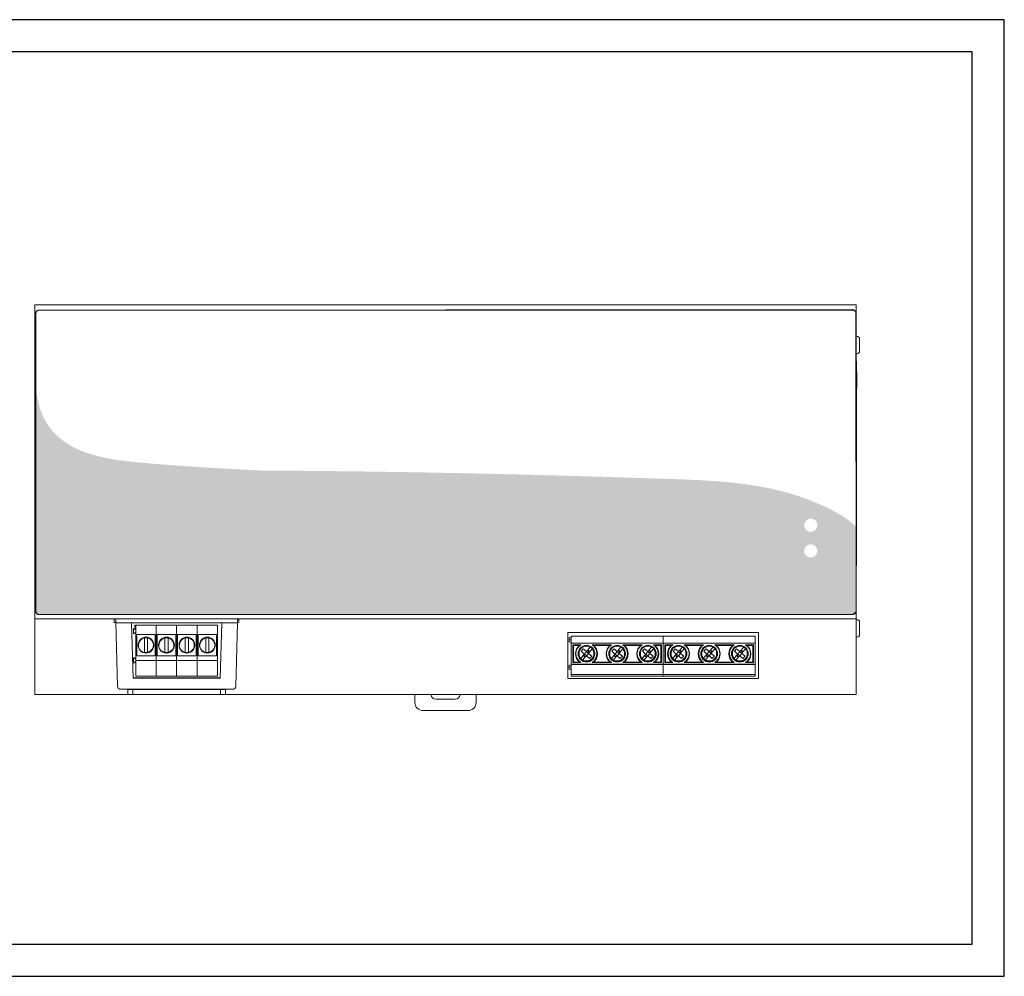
# Model space of a CAD drawing. Header units: millimetres. Extents: x 715 to 1543, y 405 to 702.
# Tile 3 of 3: x 1237 to 1543, y 405 to 702. Entities that reach past the tile are written whole.
import ezdxf

# ---------------------------------------------------------------- set-up
doc = ezdxf.new("R2010")
doc.units = ezdxf.units.MM
doc.layers.add('Dimension', color=2, linetype='Continuous', lineweight=5)

msp = doc.modelspace()

# ---------------------------------------------------------------- hatches: boundary and pattern name
at = {"layer": 'Dimension', "true_color": 0x00a6d6}
h = msp.add_hatch(color=142, dxfattribs=at)
edge = h.paths.add_edge_path()
edge.add_spline(control_points=[(1243.11, 517.75), (1243.11, 517.75), (1495.71, 517.75), (1495.71, 517.75)], knot_values=[1, 1, 1, 1, 2, 2, 2, 2], degree=3, periodic=0)
edge.add_spline(control_points=[(1495.71, 517.75), (1496.26, 517.75), (1496.71, 518.2), (1496.71, 518.75)], knot_values=[0, 0, 0, 0, 1, 1, 1, 1], degree=3, periodic=0)
edge.add_spline(control_points=[(1496.71, 518.75), (1496.71, 518.75), (1496.71, 544.83), (1496.71, 544.83)], knot_values=[7, 7, 7, 7, 8, 8, 8, 8], degree=3, periodic=0)
edge.add_spline(control_points=[(1496.71, 544.83), (1492.73, 549.56), (1480.95, 553.82), (1477.52, 554.9)], knot_values=[5, 5, 5, 5, 5.82672, 5.82672, 5.82672, 5.82672], degree=3, periodic=0)
edge.add_spline(control_points=[(1477.52, 554.9), (1464.17, 559.08), (1449.59, 559.45), (1435.73, 559.91)], knot_values=[4, 4, 4, 4, 5, 5, 5, 5], degree=3, periodic=0)
edge.add_spline(control_points=[(1435.73, 559.91), (1394.65, 561.27), (1353.51, 562.22), (1312.41, 562.41)], knot_values=[3, 3, 3, 3, 4, 4, 4, 4], degree=3, periodic=0)
edge.add_spline(control_points=[(1312.41, 562.41), (1312.41, 562.41), (1277.49, 564.06), (1266.51, 565.84)], knot_values=[2, 2, 2, 2, 3, 3, 3, 3], degree=3, periodic=0)
edge.add_spline(control_points=[(1266.51, 565.84), (1255.52, 567.62), (1249.91, 571.09), (1246.2, 576.03)], knot_values=[1, 1, 1, 1, 2, 2, 2, 2], degree=3, periodic=0)
edge.add_spline(control_points=[(1246.2, 576.03), (1242.53, 580.9), (1242.12, 588.37), (1242.11, 588.55)], knot_values=[0.012133, 0.012133, 0.012133, 0.012133, 1, 1, 1, 1], degree=3, periodic=0)
edge.add_line((1242.11, 588.55), (1242.11, 588.55))
edge.add_spline(control_points=[(1242.11, 588.55), (1242.11, 588), (1242.11, 518.75), (1242.11, 518.75)], knot_values=[3, 3, 3, 3, 3.996005, 3.996005, 3.996005, 3.996005], degree=3, periodic=0)
edge.add_spline(control_points=[(1242.11, 518.75), (1242.11, 518.2), (1242.56, 517.75), (1243.11, 517.75)], knot_values=[2, 2, 2, 2, 3, 3, 3, 3], degree=3, periodic=0)
edge = h.paths.add_edge_path(flags=16)
edge.add_spline(control_points=[(1484.66, 537.45), (1484.66, 536.32), (1483.74, 535.4), (1482.61, 535.4), (1481.48, 535.4), (1480.56, 536.32), (1480.56, 537.45), (1480.56, 538.58), (1481.48, 539.5), (1482.61, 539.5), (1483.74, 539.5), (1484.66, 538.58), (1484.66, 537.45)], knot_values=[0, 0, 0, 0, 1, 1, 1, 2, 2, 2, 3, 3, 3, 4, 4, 4, 4], degree=3, periodic=0)
edge = h.paths.add_edge_path(flags=16)
edge.add_spline(control_points=[(1484.66, 545.45), (1484.66, 544.32), (1483.74, 543.4), (1482.61, 543.4), (1481.48, 543.4), (1480.56, 544.32), (1480.56, 545.45), (1480.56, 546.58), (1481.48, 547.5), (1482.61, 547.5), (1483.74, 547.5), (1484.66, 546.58), (1484.66, 545.45)], knot_values=[0, 0, 0, 0, 1, 1, 1, 2, 2, 2, 3, 3, 3, 4, 4, 4, 4], degree=3, periodic=0)
at = {"layer": 'Dimension', "true_color": 0xe8e3d9}
h = msp.add_hatch(color=254, dxfattribs=at)
edge = h.paths.add_edge_path()
edge.add_spline(control_points=[(1256.39, 555.06), (1256.03, 555.06), (1255.75, 554.81), (1255.75, 554.5), (1255.75, 554.19), (1256.03, 553.93), (1256.39, 553.93), (1256.74, 553.93), (1257.03, 554.19), (1257.03, 554.5), (1257.03, 554.81), (1256.74, 555.06), (1256.39, 555.06)], knot_values=[0, 0, 0, 0, 1, 1, 1, 2, 2, 2, 3, 3, 3, 4, 4, 4, 4], degree=3, periodic=0)
h.paths.add_polyline_path([(1262.26, 555.74), (1262.26, 553.94), (1262.66, 553.94), (1262.66, 555.74)])
h.paths.add_polyline_path([(1261.65, 553.94), (1262.05, 553.94), (1262.05, 555.74), (1261.65, 555.74)])
edge = h.paths.add_edge_path()
edge.add_spline(control_points=[(1260.57, 551.2), (1261.68, 552.91), (1260.68, 555.57), (1257.76, 555.69)], knot_values=[0, 0, 0, 0, 1, 1, 1, 1], degree=3, periodic=0)
edge.add_spline(control_points=[(1257.76, 555.69), (1257.76, 555.69), (1257.52, 555.69), (1257.52, 555.69)], knot_values=[1, 1, 1, 1, 2, 2, 2, 2], degree=3, periodic=0)
edge.add_spline(control_points=[(1257.52, 555.69), (1257.52, 555.69), (1257.53, 554.82), (1257.53, 554.82)], knot_values=[2, 2, 2, 2, 3, 3, 3, 3], degree=3, periodic=0)
edge.add_spline(control_points=[(1257.53, 554.82), (1257.53, 554.82), (1257.53, 554.8), (1257.53, 554.8)], knot_values=[3, 3, 3, 3, 4, 4, 4, 4], degree=3, periodic=0)
edge.add_spline(control_points=[(1257.53, 554.8), (1259.58, 554.8), (1260.38, 553.11), (1259.82, 551.89)], knot_values=[4, 4, 4, 4, 5, 5, 5, 5], degree=3, periodic=0)
edge.add_spline(control_points=[(1259.82, 551.89), (1259.82, 551.89), (1259.79, 551.93), (1259.79, 551.93)], knot_values=[5, 5, 5, 5, 6, 6, 6, 6], degree=3, periodic=0)
edge.add_spline(control_points=[(1259.79, 551.93), (1259.79, 551.93), (1259.42, 552.27), (1259.42, 552.27)], knot_values=[6, 6, 6, 6, 7, 7, 7, 7], degree=3, periodic=0)
edge.add_spline(control_points=[(1259.42, 552.27), (1259.42, 552.27), (1258.87, 552.78), (1258.87, 552.78)], knot_values=[7, 7, 7, 7, 8, 8, 8, 8], degree=3, periodic=0)
edge.add_spline(control_points=[(1258.87, 552.78), (1258.87, 552.78), (1258.08, 551.94), (1258.08, 551.94)], knot_values=[8, 8, 8, 8, 9, 9, 9, 9], degree=3, periodic=0)
edge.add_spline(control_points=[(1258.08, 551.94), (1258.08, 551.94), (1258.63, 551.43), (1258.63, 551.43)], knot_values=[9, 9, 9, 9, 10, 10, 10, 10], degree=3, periodic=0)
edge.add_spline(control_points=[(1258.63, 551.43), (1258.63, 551.43), (1259.05, 551.03), (1259.05, 551.03)], knot_values=[10, 10, 10, 10, 11, 11, 11, 11], degree=3, periodic=0)
edge.add_spline(control_points=[(1259.05, 551.03), (1258.67, 550.8), (1258.17, 550.66), (1257.55, 550.66)], knot_values=[11, 11, 11, 11, 12, 12, 12, 12], degree=3, periodic=0)
edge.add_spline(control_points=[(1257.55, 550.66), (1257.55, 550.66), (1257.55, 549.8), (1257.55, 549.8)], knot_values=[12, 12, 12, 12, 13, 13, 13, 13], degree=3, periodic=0)
edge.add_spline(control_points=[(1257.55, 549.8), (1257.55, 549.8), (1257.57, 549.8), (1257.57, 549.8)], knot_values=[13, 13, 13, 13, 14, 14, 14, 14], degree=3, periodic=0)
edge.add_spline(control_points=[(1257.57, 549.8), (1258.48, 549.8), (1259.2, 550.03), (1259.74, 550.39)], knot_values=[14, 14, 14, 14, 15, 15, 15, 15], degree=3, periodic=0)
edge.add_spline(control_points=[(1259.74, 550.39), (1259.74, 550.39), (1260.09, 550.06), (1260.09, 550.06)], knot_values=[15, 15, 15, 15, 16, 16, 16, 16], degree=3, periodic=0)
edge.add_spline(control_points=[(1260.09, 550.06), (1260.09, 550.06), (1260.12, 550.04), (1260.3, 549.86)], knot_values=[16, 16, 16, 16, 17, 17, 17, 17], degree=3, periodic=0)
edge.add_spline(control_points=[(1260.3, 549.86), (1260.49, 549.69), (1260.82, 549.72), (1261.03, 549.94)], knot_values=[17, 17, 17, 17, 18, 18, 18, 18], degree=3, periodic=0)
edge.add_spline(control_points=[(1261.03, 549.94), (1261.03, 549.94), (1261.44, 550.39), (1261.44, 550.39)], knot_values=[18, 18, 18, 18, 19, 19, 19, 19], degree=3, periodic=0)
edge.add_spline(control_points=[(1261.44, 550.39), (1261.44, 550.39), (1260.88, 550.91), (1260.88, 550.91)], knot_values=[19, 19, 19, 19, 20, 20, 20, 20], degree=3, periodic=0)
edge.add_spline(control_points=[(1260.88, 550.91), (1260.88, 550.91), (1260.57, 551.2), (1260.57, 551.2)], knot_values=[20, 20, 20, 20, 21, 21, 21, 21], degree=3, periodic=0)
edge = h.paths.add_edge_path()
edge.add_spline(control_points=[(1253.55, 549.83), (1253.55, 549.83), (1253.57, 549.83), (1253.57, 549.83)], knot_values=[0, 0, 0, 0, 1, 1, 1, 1], degree=3, periodic=0)
edge.add_spline(control_points=[(1253.57, 549.83), (1253.57, 549.83), (1253.57, 550.69), (1253.57, 550.69)], knot_values=[1, 1, 1, 1, 2, 2, 2, 2], degree=3, periodic=0)
edge.add_spline(control_points=[(1253.57, 550.69), (1250.22, 550.7), (1250.39, 554.83), (1253.59, 554.83)], knot_values=[2, 2, 2, 2, 3, 3, 3, 3], degree=3, periodic=0)
edge.add_spline(control_points=[(1253.59, 554.83), (1253.59, 554.83), (1253.59, 554.85), (1253.59, 554.85)], knot_values=[3, 3, 3, 3, 4, 4, 4, 4], degree=3, periodic=0)
edge.add_spline(control_points=[(1253.59, 554.85), (1253.59, 554.85), (1253.6, 555.72), (1253.6, 555.72)], knot_values=[4, 4, 4, 4, 5, 5, 5, 5], degree=3, periodic=0)
edge.add_spline(control_points=[(1253.6, 555.72), (1253.6, 555.72), (1253.36, 555.72), (1253.36, 555.72)], knot_values=[5, 5, 5, 5, 6, 6, 6, 6], degree=3, periodic=0)
edge.add_spline(control_points=[(1253.36, 555.72), (1249.07, 555.54), (1248.91, 549.86), (1253.55, 549.83)], knot_values=[6, 6, 6, 6, 7, 7, 7, 7], degree=3, periodic=0)
edge = h.paths.add_edge_path()
edge.add_spline(control_points=[(1255.81, 552.58), (1255.81, 552.58), (1255.81, 550.58), (1255.81, 550.58)], knot_values=[0, 0, 0, 0, 1, 1, 1, 1], degree=3, periodic=0)
edge.add_spline(control_points=[(1255.81, 550.58), (1255.81, 550.58), (1255.81, 550.53), (1255.81, 550.28), (1255.81, 550.03), (1256.05, 549.81), (1256.36, 549.81)], knot_values=[1, 1, 1, 1, 2, 2, 2, 3, 3, 3, 3], degree=3, periodic=0)
edge.add_spline(control_points=[(1256.36, 549.81), (1256.36, 549.81), (1256.97, 549.81), (1256.97, 549.81)], knot_values=[3, 3, 3, 3, 4, 4, 4, 4], degree=3, periodic=0)
edge.add_spline(control_points=[(1256.97, 549.81), (1256.97, 549.81), (1256.97, 550.58), (1256.97, 550.58)], knot_values=[4, 4, 4, 4, 5, 5, 5, 5], degree=3, periodic=0)
edge.add_spline(control_points=[(1256.97, 550.58), (1256.97, 550.58), (1256.97, 551.32), (1256.97, 551.32)], knot_values=[5, 5, 5, 5, 6, 6, 6, 6], degree=3, periodic=0)
edge.add_spline(control_points=[(1256.97, 551.32), (1256.97, 551.32), (1256.97, 552.07), (1256.97, 552.07)], knot_values=[6, 6, 6, 6, 7, 7, 7, 7], degree=3, periodic=0)
edge.add_spline(control_points=[(1256.97, 552.07), (1256.97, 552.07), (1256.97, 552.58), (1256.97, 552.58)], knot_values=[7, 7, 7, 7, 8, 8, 8, 8], degree=3, periodic=0)
edge.add_spline(control_points=[(1256.97, 552.58), (1256.97, 552.58), (1256.97, 553.32), (1256.97, 553.32)], knot_values=[8, 8, 8, 8, 9, 9, 9, 9], degree=3, periodic=0)
edge.add_spline(control_points=[(1256.97, 553.32), (1256.97, 553.32), (1255.81, 553.32), (1255.81, 553.32)], knot_values=[9, 9, 9, 9, 10, 10, 10, 10], degree=3, periodic=0)
edge.add_spline(control_points=[(1255.81, 553.32), (1255.81, 553.32), (1255.81, 552.58), (1255.81, 552.58)], knot_values=[10, 10, 10, 10, 11, 11, 11, 11], degree=3, periodic=0)
edge = h.paths.add_edge_path()
edge.add_spline(control_points=[(1254.12, 554.49), (1254.12, 554.49), (1254.12, 551.09), (1254.12, 551.09)], knot_values=[0, 0, 0, 0, 1, 1, 1, 1], degree=3, periodic=0)
edge.add_spline(control_points=[(1254.12, 551.09), (1254.12, 551.09), (1254.12, 551.02), (1254.12, 550.6), (1254.12, 550.17), (1254.37, 549.79), (1254.67, 549.79)], knot_values=[1, 1, 1, 1, 2, 2, 2, 3, 3, 3, 3], degree=3, periodic=0)
edge.add_spline(control_points=[(1254.67, 549.79), (1254.67, 549.79), (1255.28, 549.79), (1255.28, 549.79)], knot_values=[3, 3, 3, 3, 4, 4, 4, 4], degree=3, periodic=0)
edge.add_spline(control_points=[(1255.28, 549.79), (1255.28, 549.79), (1255.28, 551.09), (1255.28, 551.09)], knot_values=[4, 4, 4, 4, 5, 5, 5, 5], degree=3, periodic=0)
edge.add_spline(control_points=[(1255.28, 551.09), (1255.28, 551.09), (1255.28, 552.35), (1255.28, 552.35)], knot_values=[5, 5, 5, 5, 6, 6, 6, 6], degree=3, periodic=0)
edge.add_spline(control_points=[(1255.28, 552.35), (1255.28, 552.35), (1255.28, 553.63), (1255.28, 553.63)], knot_values=[6, 6, 6, 6, 7, 7, 7, 7], degree=3, periodic=0)
edge.add_spline(control_points=[(1255.28, 553.63), (1255.28, 553.63), (1255.28, 554.49), (1255.28, 554.49)], knot_values=[7, 7, 7, 7, 8, 8, 8, 8], degree=3, periodic=0)
edge.add_spline(control_points=[(1255.28, 554.49), (1255.28, 554.49), (1255.28, 555.75), (1255.28, 555.75)], knot_values=[8, 8, 8, 8, 9, 9, 9, 9], degree=3, periodic=0)
edge.add_spline(control_points=[(1255.28, 555.75), (1255.28, 555.75), (1254.12, 555.75), (1254.12, 555.75)], knot_values=[9, 9, 9, 9, 10, 10, 10, 10], degree=3, periodic=0)
edge.add_spline(control_points=[(1254.12, 555.75), (1254.12, 555.75), (1254.12, 554.49), (1254.12, 554.49)], knot_values=[10, 10, 10, 10, 11, 11, 11, 11], degree=3, periodic=0)

# ---------------------------------------------------------------- linework, layer by layer
at = {"ltscale": 5}
for points in [[(715.22, 405.39), (1542.69, 405.39), (1542.69, 702.39), (715.22, 702.39)], [(725.22, 415.39), (1532.69, 415.39), (1532.69, 692.39), (725.22, 692.39)]]:
    msp.add_lwpolyline(points, close=True, dxfattribs=at)
at = {"layer": 'Dimension', "color": 7, "linetype": 'Continuous'}
for p, q in [((1241.76, 613.9), (1496.76, 613.9)), ((1241.76, 516.4), (1241.76, 613.9)), ((1495.59, 612.38), (1242.99, 612.17)), ((1496.59, 611.39), (1496.51, 611.72)), ((1496.67, 518.89), (1496.59, 611.39)), ((1496.76, 613.9), (1496.76, 516.4)), ((1241.99, 611.17), (1242.07, 518.67)), ((1496.96, 604.1), (1496.76, 604.1)), ((1497.76, 599.5), (1497.76, 603.3)), ((1496.96, 598.7), (1496.76, 598.7)), ((1496.81, 532.9), (1496.81, 596.4)), ((1496.81, 593.09), (1496.91, 593.09)), ((1496.91, 593.09), (1496.91, 587.9)), ((1496.81, 587.9), (1496.91, 587.9)), ((1243.07, 517.67), (1495.67, 517.88)), ((1496.76, 516.4), (1241.76, 516.4)), ((1241.76, 516.35), (1241.76, 492.9)), ((1266.41, 516.35), (1266.41, 515.2)), ((1266.41, 515.2), (1266.94, 515.2)), ((1266.91, 516.4), (1266.94, 515.18)), ((1266.94, 515.18), (1267.46, 495.49)), ((1267.94, 515.17), (1303.68, 515.17)), ((1271.81, 515.17), (1272.26, 498.01)), ((1298.51, 514.4), (1272.84, 514.4)), ((1272.84, 514.4), (1272.84, 513.75)), ((1272.91, 513.75), (1272.84, 513.75)), ((1272.91, 513.5), (1272.91, 514.4)), ((1272.91, 513.5), (1273.11, 513.5)), ((1273.11, 498.55), (1273.11, 514.4)), ((1279.46, 498.55), (1279.46, 514.4)), ((1285.81, 498.55), (1285.81, 514.4)), ((1292.16, 498.55), (1292.16, 514.4)), ((1298.51, 498.55), (1298.51, 514.4)), ((1299.36, 498.01), (1299.81, 515.17)), ((1304.17, 495.49), (1304.68, 515.18)), ((1304.68, 515.18), (1304.71, 516.4)), ((1304.68, 515.2), (1305.11, 515.2)), ((1305.11, 516.35), (1305.11, 515.2)), ((1496.76, 516.35), (1496.76, 492.9)), ((1496.96, 516.1), (1496.76, 516.1)), ((1497.76, 511.5), (1497.76, 515.3)), ((1272.38, 513.19), (1272.38, 512)), ((1273.11, 512.97), (1272.62, 513.32)), ((1272.62, 511.87), (1273.11, 512.22)), ((1273.39, 511.55), (1279.19, 511.55)), ((1273.39, 505.05), (1273.39, 511.55)), ((1273.41, 504.9), (1273.41, 511.05)), ((1275.79, 506.03), (1275.79, 510.44)), ((1276.79, 506.03), (1276.79, 510.44)), ((1279.16, 504.9), (1279.16, 511.05)), ((1279.19, 505.05), (1279.19, 511.55)), ((1279.74, 511.55), (1285.54, 511.55)), ((1279.74, 505.05), (1279.74, 511.55)), ((1279.76, 504.9), (1279.76, 511.05)), ((1282.14, 506.03), (1282.14, 510.44)), ((1283.14, 506.03), (1283.14, 510.44)), ((1285.51, 504.9), (1285.51, 511.05)), ((1285.54, 505.05), (1285.54, 511.55)), ((1286.09, 511.55), (1291.89, 511.55)), ((1286.09, 505.05), (1286.09, 511.55)), ((1286.11, 504.9), (1286.11, 511.05)), ((1288.49, 506.03), (1288.49, 510.44)), ((1289.49, 506.03), (1289.49, 510.44)), ((1291.86, 504.9), (1291.86, 511.05)), ((1291.89, 505.05), (1291.89, 511.55)), ((1292.44, 511.55), (1298.24, 511.55)), ((1292.44, 505.05), (1292.44, 511.55)), ((1292.46, 504.9), (1292.46, 511.05)), ((1294.84, 506.03), (1294.84, 510.44)), ((1295.84, 506.03), (1295.84, 510.44)), ((1298.21, 504.9), (1298.21, 511.05)), ((1298.24, 505.05), (1298.24, 511.55)), ((1407.24, 512.1), (1466.44, 512.1)), ((1407.24, 512.1), (1407.24, 497.9)), ((1407.64, 510.52), (1407.64, 509.13)), ((1408.24, 510.35), (1407.79, 510.61)), ((1465.39, 511.05), (1408.24, 511.05)), ((1408.24, 498.55), (1408.24, 511.05)), ((1436.82, 502.35), (1436.82, 511.05)), ((1465.39, 511.05), (1465.39, 498.55)), ((1466.44, 512.1), (1466.44, 497.9)), ((1496.96, 510.7), (1496.76, 510.7)), ((1408.24, 509.8), (1407.64, 509.97)), ((1407.64, 509.13), (1408.24, 509.29)), ((1408.24, 508.85), (1465.39, 508.85)), ((1411.27, 508.35), (1408.74, 508.35)), ((1408.74, 508.35), (1408.74, 502.85)), ((1408.94, 508.15), (1410.81, 508.15)), ((1408.94, 508.15), (1408.94, 502.95)), ((1412.59, 508), (1413.42, 508)), ((1413.16, 506.34), (1414.2, 507.54)), ((1420.79, 508.35), (1414.74, 508.35)), ((1420.33, 508.15), (1415.19, 508.15)), ((1422.11, 508), (1422.94, 508)), ((1422.68, 506.34), (1423.72, 507.54)), ((1430.31, 508.35), (1424.26, 508.35)), ((1429.85, 508.15), (1424.71, 508.15)), ((1431.63, 508), (1432.46, 508)), ((1432.2, 506.34), (1433.24, 507.54)), ((1436.32, 508.35), (1433.78, 508.35)), ((1436.1, 508.15), (1434.23, 508.15)), ((1436.1, 502.95), (1436.1, 508.15)), ((1436.32, 502.85), (1436.32, 508.35)), ((1436.8, 502.25), (1436.8, 508.85)), ((1439.85, 508.35), (1437.32, 508.35)), ((1437.32, 508.35), (1437.32, 502.85)), ((1437.5, 508.15), (1439.37, 508.15)), ((1437.5, 508.15), (1437.5, 502.95)), ((1441.17, 508), (1441.99, 508)), ((1441.72, 506.34), (1442.76, 507.55)), ((1449.37, 508.35), (1443.31, 508.35)), ((1448.89, 508.15), (1443.75, 508.15)), ((1450.69, 508), (1451.51, 508)), ((1451.24, 506.34), (1452.28, 507.55)), ((1458.89, 508.35), (1452.83, 508.35)), ((1458.41, 508.15), (1453.27, 508.15)), ((1460.21, 508), (1461.03, 508)), ((1460.76, 506.34), (1461.8, 507.55)), ((1464.89, 508.35), (1462.35, 508.35)), ((1464.66, 508.15), (1462.79, 508.15)), ((1464.66, 502.95), (1464.66, 508.15)), ((1464.89, 502.85), (1464.89, 508.35)), ((1465.36, 502.25), (1465.36, 508.85)), ((1272.65, 504.25), (1273.11, 503.9)), ((1273.41, 505.05), (1273.39, 505.05)), ((1273.41, 504.9), (1279.16, 504.9)), ((1279.19, 505.05), (1279.16, 505.05)), ((1279.76, 505.05), (1279.74, 505.05)), ((1279.76, 504.9), (1285.51, 504.9)), ((1285.54, 505.05), (1285.51, 505.05)), ((1286.11, 505.05), (1286.09, 505.05)), ((1286.11, 504.9), (1291.86, 504.9)), ((1291.89, 505.05), (1291.86, 505.05)), ((1292.46, 505.05), (1292.44, 505.05)), ((1292.46, 504.9), (1298.21, 504.9)), ((1298.24, 505.05), (1298.21, 505.05)), ((1411.25, 504.12), (1412.24, 505.28)), ((1411.37, 506.3), (1412.02, 507.05)), ((1412.22, 505.56), (1411.37, 506.3)), ((1412.85, 504.75), (1411.86, 503.61)), ((1412.59, 504.46), (1411.99, 504.98)), ((1412.02, 507.05), (1412.87, 506.32)), ((1412.09, 505.1), (1412.5, 505.1)), ((1412.29, 505.42), (1412.37, 505.43)), ((1413.03, 506.19), (1412.37, 505.43)), ((1412.37, 505.43), (1412.98, 504.91)), ((1412.98, 504.91), (1413.63, 505.66)), ((1412.98, 504.82), (1412.98, 504.91)), ((1413.02, 506.27), (1413.03, 506.19)), ((1413.63, 505.66), (1413.03, 506.19)), ((1413.98, 504.04), (1413.13, 504.78)), ((1413.41, 506.63), (1414.02, 506.11)), ((1414, 506.1), (1413.5, 506.1)), ((1413.71, 505.67), (1413.63, 505.66)), ((1414.81, 507.02), (1413.76, 505.81)), ((1413.78, 505.53), (1414.64, 504.8)), ((1414.64, 504.8), (1413.98, 504.04)), ((1420.77, 504.12), (1421.76, 505.28)), ((1420.89, 506.3), (1421.54, 507.05)), ((1421.74, 505.56), (1420.89, 506.3)), ((1422.37, 504.75), (1421.38, 503.61)), ((1422.11, 504.46), (1421.51, 504.98)), ((1421.54, 507.05), (1422.39, 506.32)), ((1421.61, 505.1), (1422.02, 505.1)), ((1421.81, 505.42), (1421.89, 505.43)), ((1422.55, 506.19), (1421.89, 505.43)), ((1421.89, 505.43), (1422.5, 504.91)), ((1422.5, 504.91), (1423.15, 505.66)), ((1422.5, 504.82), (1422.5, 504.91)), ((1422.54, 506.27), (1422.55, 506.19)), ((1423.15, 505.66), (1422.55, 506.19)), ((1423.5, 504.04), (1422.65, 504.78)), ((1422.93, 506.63), (1423.54, 506.11)), ((1423.52, 506.1), (1423.02, 506.1)), ((1423.23, 505.67), (1423.15, 505.66)), ((1424.33, 507.02), (1423.28, 505.81)), ((1423.3, 505.53), (1424.16, 504.8)), ((1424.16, 504.8), (1423.5, 504.04)), ((1430.29, 504.12), (1431.28, 505.28)), ((1430.41, 506.3), (1431.06, 507.05)), ((1431.26, 505.56), (1430.41, 506.3)), ((1431.89, 504.75), (1430.9, 503.61)), ((1431.63, 504.46), (1431.03, 504.98)), ((1431.06, 507.05), (1431.91, 506.32)), ((1431.13, 505.1), (1431.54, 505.1)), ((1431.33, 505.42), (1431.41, 505.43)), ((1432.07, 506.19), (1431.41, 505.43)), ((1431.41, 505.43), (1432.02, 504.91)), ((1432.02, 504.91), (1432.67, 505.66)), ((1432.02, 504.82), (1432.02, 504.91)), ((1432.06, 506.27), (1432.07, 506.19)), ((1432.67, 505.66), (1432.07, 506.19)), ((1433.02, 504.04), (1432.17, 504.78)), ((1432.45, 506.63), (1433.06, 506.11)), ((1433.04, 506.1), (1432.54, 506.1)), ((1432.75, 505.67), (1432.67, 505.66)), ((1433.85, 507.02), (1432.8, 505.81)), ((1432.82, 505.53), (1433.68, 504.8)), ((1433.68, 504.8), (1433.02, 504.04)), ((1439.81, 504.13), (1440.8, 505.28)), ((1439.93, 506.3), (1440.58, 507.05)), ((1440.78, 505.56), (1439.93, 506.3)), ((1441.41, 504.75), (1440.43, 503.62)), ((1441.15, 504.46), (1440.55, 504.98)), ((1440.58, 507.05), (1441.43, 506.32)), ((1440.65, 505.1), (1441.08, 505.1)), ((1440.85, 505.42), (1440.93, 505.43)), ((1441.59, 506.19), (1440.93, 505.43)), ((1440.93, 505.43), (1441.54, 504.91)), ((1441.54, 504.91), (1442.19, 505.66)), ((1441.54, 504.82), (1441.54, 504.91)), ((1441.58, 506.27), (1441.59, 506.19)), ((1442.19, 505.66), (1441.59, 506.19)), ((1442.54, 504.04), (1441.69, 504.78)), ((1441.97, 506.63), (1442.58, 506.11)), ((1442.56, 506.1), (1442.08, 506.1)), ((1442.27, 505.67), (1442.19, 505.66)), ((1443.37, 507.03), (1442.32, 505.81)), ((1442.34, 505.53), (1443.2, 504.8)), ((1443.2, 504.8), (1442.54, 504.04)), ((1444.01, 505.74), (1444.01, 505.6)), ((1444.01, 505.6), (1444.01, 505.45)), ((1449.33, 504.13), (1450.32, 505.28)), ((1449.45, 506.3), (1450.1, 507.05)), ((1450.3, 505.56), (1449.45, 506.3)), ((1450.93, 504.75), (1449.95, 503.62)), ((1450.67, 504.46), (1450.07, 504.98)), ((1450.1, 507.05), (1450.95, 506.32)), ((1450.17, 505.1), (1450.6, 505.1)), ((1450.37, 505.42), (1450.45, 505.43)), ((1451.11, 506.19), (1450.45, 505.43)), ((1450.45, 505.43), (1451.06, 504.91)), ((1451.06, 504.91), (1451.71, 505.66)), ((1451.06, 504.82), (1451.06, 504.91)), ((1451.1, 506.27), (1451.11, 506.19)), ((1451.71, 505.66), (1451.11, 506.19)), ((1452.06, 504.04), (1451.21, 504.78)), ((1451.49, 506.63), (1452.1, 506.11)), ((1452.08, 506.1), (1451.6, 506.1)), ((1451.79, 505.67), (1451.71, 505.66)), ((1452.89, 507.03), (1451.84, 505.81)), ((1451.86, 505.53), (1452.72, 504.8)), ((1452.72, 504.8), (1452.06, 504.04)), ((1453.53, 505.74), (1453.53, 505.6)), ((1453.53, 505.6), (1453.53, 505.45)), ((1458.85, 504.13), (1459.84, 505.28)), ((1458.97, 506.3), (1459.62, 507.05)), ((1459.82, 505.56), (1458.97, 506.3)), ((1460.45, 504.75), (1459.47, 503.62)), ((1460.19, 504.46), (1459.59, 504.98)), ((1459.62, 507.05), (1460.47, 506.32)), ((1459.69, 505.1), (1460.12, 505.1)), ((1459.89, 505.42), (1459.97, 505.43)), ((1460.63, 506.19), (1459.97, 505.43)), ((1459.97, 505.43), (1460.58, 504.91)), ((1460.58, 504.91), (1461.23, 505.66)), ((1460.58, 504.82), (1460.58, 504.91)), ((1460.62, 506.27), (1460.63, 506.19)), ((1461.23, 505.66), (1460.63, 506.19)), ((1461.58, 504.04), (1460.73, 504.78)), ((1461.01, 506.63), (1461.62, 506.11)), ((1461.6, 506.1), (1461.12, 506.1)), ((1461.31, 505.67), (1461.23, 505.66)), ((1462.41, 507.03), (1461.36, 505.81)), ((1461.38, 505.53), (1462.24, 504.8)), ((1462.24, 504.8), (1461.58, 504.04)), ((1463.05, 505.74), (1463.05, 505.6)), ((1463.05, 505.6), (1463.05, 505.45)), ((1272.38, 504.09), (1272.38, 502.9)), ((1273.11, 503.87), (1272.62, 504.22)), ((1272.62, 502.77), (1273.11, 503.12)), ((1273.11, 503.4), (1298.51, 503.4)), ((1407.64, 501.92), (1407.64, 500.63)), ((1408.24, 501.3), (1407.64, 501.47)), ((1408.24, 501.75), (1407.79, 502.01)), ((1465.39, 502.35), (1408.24, 502.35)), ((1408.24, 502.25), (1465.36, 502.25)), ((1408.74, 502.85), (1411.27, 502.85)), ((1410.81, 502.95), (1408.94, 502.95)), ((1414.74, 502.85), (1420.79, 502.85)), ((1415.19, 502.95), (1420.33, 502.95)), ((1424.26, 502.85), (1430.31, 502.85)), ((1424.71, 502.95), (1429.85, 502.95)), ((1433.78, 502.85), (1436.32, 502.85)), ((1434.23, 502.95), (1436.1, 502.95)), ((1436.82, 498.55), (1436.82, 502.25)), ((1437.32, 502.85), (1439.85, 502.85)), ((1439.37, 502.95), (1437.5, 502.95)), ((1443.31, 502.85), (1449.37, 502.85)), ((1443.75, 502.95), (1448.89, 502.95)), ((1452.83, 502.85), (1458.89, 502.85)), ((1453.27, 502.95), (1458.41, 502.95)), ((1462.35, 502.85), (1464.89, 502.85)), ((1462.79, 502.95), (1464.66, 502.95)), ((1273.11, 498.55), (1298.51, 498.55)), ((1407.64, 500.63), (1408.24, 500.79)), ((1465.39, 499.05), (1408.24, 499.05)), ((1465.39, 498.55), (1408.24, 498.55)), ((1436.8, 498.55), (1436.8, 499.05)), ((1465.36, 498.55), (1465.36, 499.05)), ((1272.26, 498.07), (1299.36, 498.07)), ((1272.26, 498.01), (1299.36, 498.01)), ((1466.44, 497.9), (1407.24, 497.9)), ((1496.76, 492.9), (1241.76, 492.9)), ((1268.46, 494.51), (1303.17, 494.51)), ((1270.66, 492.9), (1270.66, 494.51)), ((1300.96, 494.4), (1270.66, 494.4)), ((1272.16, 492.9), (1272.16, 494.4)), ((1299.46, 492.9), (1299.46, 494.4)), ((1300.96, 492.9), (1300.96, 494.51)), ((1359.76, 492.9), (1359.76, 490.4)), ((1378.76, 490.4), (1378.76, 492.9)), ((1366.26, 491.4), (1372.26, 491.4)), ((1362.26, 487.9), (1376.26, 487.9))]:
    msp.add_line(p, q, dxfattribs=at)
at = {"layer": 'Dimension', "color": 7}
for p, q in [((1242.11, 544.79), (1242.11, 611.21)), ((1496.71, 588.51), (1496.71, 611.21))]:
    msp.add_line(p, q, dxfattribs=at)
at = {"layer": 'Dimension', "color": 7, "linetype": 'Continuous'}
for points in [[(1242.31, 611.85), (1242.07, 611.51), (1241.99, 611.17)], [(1241.99, 611.17), (1241.99, 611.19), (1241.99, 611.2), (1241.99, 611.21), (1241.99, 611.22), (1241.99, 611.24), (1242, 611.25), (1242, 611.26), (1242, 611.28), (1242, 611.29), (1242, 611.3), (1242.01, 611.31), (1242.01, 611.33), (1242.01, 611.34), (1242.02, 611.35), (1242.02, 611.37), (1242.02, 611.38), (1242.03, 611.39), (1242.03, 611.41), (1242.04, 611.42), (1242.04, 611.43), (1242.04, 611.44), (1242.05, 611.46), (1242.05, 611.47), (1242.06, 611.48), (1242.07, 611.49), (1242.07, 611.51)], [(1242.07, 611.51), (1242.08, 611.52), (1242.09, 611.54), (1242.1, 611.56), (1242.1, 611.57), (1242.11, 611.59), (1242.12, 611.6), (1242.13, 611.62), (1242.14, 611.63), (1242.15, 611.65), (1242.16, 611.66), (1242.17, 611.68), (1242.18, 611.69), (1242.19, 611.71), (1242.2, 611.72), (1242.22, 611.74), (1242.23, 611.75), (1242.24, 611.77), (1242.25, 611.78), (1242.26, 611.8), (1242.28, 611.81), (1242.29, 611.82), (1242.3, 611.84), (1242.31, 611.85)], [(1242.99, 612.17), (1242.66, 612.09), (1242.31, 611.85)], [(1242.31, 611.85), (1242.33, 611.86), (1242.34, 611.88), (1242.36, 611.89), (1242.37, 611.9), (1242.38, 611.91), (1242.4, 611.93), (1242.41, 611.94), (1242.43, 611.95), (1242.44, 611.96), (1242.46, 611.97), (1242.47, 611.98), (1242.49, 611.99), (1242.5, 612), (1242.52, 612.01), (1242.53, 612.02), (1242.55, 612.03), (1242.56, 612.04), (1242.58, 612.05), (1242.59, 612.06), (1242.61, 612.07), (1242.63, 612.08), (1242.64, 612.09), (1242.66, 612.09)], [(1242.66, 612.09), (1242.67, 612.1), (1242.68, 612.11), (1242.7, 612.11), (1242.71, 612.12), (1242.72, 612.12), (1242.73, 612.13), (1242.75, 612.13), (1242.76, 612.13), (1242.77, 612.14), (1242.79, 612.14), (1242.8, 612.15), (1242.81, 612.15), (1242.82, 612.15), (1242.84, 612.16), (1242.85, 612.16), (1242.86, 612.16), (1242.88, 612.16), (1242.89, 612.17), (1242.9, 612.17), (1242.91, 612.17), (1242.93, 612.17), (1242.94, 612.17), (1242.95, 612.17), (1242.97, 612.17), (1242.98, 612.17), (1242.99, 612.17)], [(1495.59, 612.38), (1495.6, 612.38), (1495.62, 612.38), (1495.63, 612.38), (1495.64, 612.38), (1495.65, 612.38), (1495.67, 612.38), (1495.68, 612.38), (1495.69, 612.38), (1495.71, 612.37), (1495.72, 612.37), (1495.73, 612.37), (1495.75, 612.37), (1495.76, 612.36), (1495.77, 612.36), (1495.78, 612.36), (1495.8, 612.35), (1495.81, 612.35), (1495.82, 612.35), (1495.84, 612.34), (1495.85, 612.34), (1495.86, 612.33), (1495.87, 612.33), (1495.89, 612.32), (1495.9, 612.32), (1495.91, 612.31), (1495.93, 612.31)], [(1496.51, 611.72), (1496.27, 612.06), (1495.92, 612.31), (1495.59, 612.38)], [(1495.93, 612.31), (1495.94, 612.3), (1495.96, 612.29), (1495.97, 612.28), (1495.99, 612.27), (1496, 612.26), (1496.02, 612.25), (1496.04, 612.25), (1496.05, 612.24), (1496.07, 612.23), (1496.08, 612.22), (1496.1, 612.21), (1496.11, 612.19), (1496.13, 612.18), (1496.14, 612.17), (1496.16, 612.16), (1496.17, 612.15), (1496.19, 612.14), (1496.2, 612.13), (1496.21, 612.11), (1496.23, 612.1), (1496.24, 612.09), (1496.25, 612.07), (1496.27, 612.06)], [(1496.27, 612.06), (1496.28, 612.05), (1496.29, 612.04), (1496.31, 612.02), (1496.32, 612.01), (1496.33, 612), (1496.34, 611.98), (1496.35, 611.97), (1496.37, 611.95), (1496.38, 611.94), (1496.39, 611.92), (1496.4, 611.91), (1496.41, 611.9), (1496.42, 611.88), (1496.43, 611.87), (1496.44, 611.85), (1496.45, 611.84), (1496.46, 611.82), (1496.47, 611.81), (1496.48, 611.79), (1496.48, 611.77), (1496.49, 611.76), (1496.5, 611.74), (1496.51, 611.73)], [(1496.51, 611.73), (1496.51, 611.71), (1496.52, 611.7), (1496.53, 611.69), (1496.53, 611.68), (1496.54, 611.66), (1496.54, 611.65), (1496.55, 611.64), (1496.55, 611.62), (1496.55, 611.61), (1496.56, 611.6), (1496.56, 611.58), (1496.57, 611.57), (1496.57, 611.56), (1496.57, 611.54), (1496.58, 611.53), (1496.58, 611.52), (1496.58, 611.5), (1496.58, 611.49), (1496.59, 611.48), (1496.59, 611.46), (1496.59, 611.45), (1496.59, 611.44), (1496.59, 611.43), (1496.59, 611.41), (1496.59, 611.4), (1496.59, 611.39)], [(1242.07, 518.67), (1242.12, 518.41), (1242.28, 518.13), (1242.53, 517.88), (1242.81, 517.72), (1243.07, 517.67)], [(1495.67, 517.88), (1495.93, 517.94), (1496.21, 518.09), (1496.46, 518.34)], [(1496.46, 518.34), (1496.62, 518.62), (1496.67, 518.89)]]:
    msp.add_lwpolyline(points, dxfattribs=at)
for centre, radius in [((1276.29, 508.2), 2.45), ((1276.29, 508.3), 2.42), ((1282.64, 508.2), 2.45), ((1282.64, 508.3), 2.42), ((1288.99, 508.2), 2.45), ((1288.99, 508.3), 2.42), ((1295.34, 508.2), 2.45), ((1295.34, 508.3), 2.42), ((1413, 505.55), 2.6), ((1413, 505.6), 2.45), ((1413, 505.6), 2.3), ((1422.52, 505.55), 2.6), ((1422.52, 505.6), 2.45), ((1422.52, 505.6), 2.3), ((1432.04, 505.55), 2.6), ((1432.04, 505.6), 2.45), ((1432.04, 505.6), 2.3), ((1441.56, 505.55), 2.6), ((1441.58, 505.6), 2.45), ((1441.58, 505.6), 2.3), ((1451.08, 505.55), 2.6), ((1451.1, 505.6), 2.45), ((1451.1, 505.6), 2.3), ((1460.6, 505.55), 2.6), ((1460.62, 505.6), 2.45), ((1460.62, 505.6), 2.3)]:
    msp.add_circle(centre, radius, dxfattribs=at)
for centre, radius, start, end in [((1496.96, 603.3), 0.8, 0, 90), ((1496.96, 599.5), 0.8, 270, 0), ((1496.96, 515.3), 0.8, 0, 90), ((1272.53, 513.19), 0.15, 55, 180), ((1272.53, 512), 0.15, 180, 305), ((1276.29, 508.2), 2.3, 350.6136, 180), ((1276.29, 508.3), 2.33, 270, 90), ((1282.64, 508.2), 2.3, 350.6136, 180), ((1282.64, 508.3), 2.33, 270, 90), ((1288.99, 508.2), 2.3, 350.6136, 180), ((1288.99, 508.3), 2.33, 270, 90), ((1295.34, 508.2), 2.3, 350.6136, 180), ((1295.34, 508.3), 2.33, 270, 90), ((1407.74, 510.52), 0.1, 60.0002, 179.9998), ((1496.96, 511.5), 0.8, 270, 0), ((1413, 505.55), 3.4, 130.1192, 229.8808), ((1413, 505.6), 3.25, 122.2042, 237.7958), ((1413, 505.55), 2.45, 1.1755, 171.4866), ((1413, 505.6), 3.25, 302.2042, 57.7958), ((1413, 505.55), 3.4, 310.1192, 49.8808), ((1422.52, 505.55), 3.4, 130.1192, 229.8808), ((1422.52, 505.6), 3.25, 122.2042, 237.7958), ((1422.52, 505.55), 2.45, 1.1755, 171.4866), ((1422.52, 505.6), 3.25, 302.2042, 57.7958), ((1422.52, 505.55), 3.4, 310.1192, 49.8808), ((1432.04, 505.55), 3.4, 130.1192, 229.8808), ((1432.04, 505.6), 3.25, 122.2042, 237.7958), ((1432.04, 505.55), 2.45, 1.1755, 171.4866), ((1432.04, 505.6), 3.25, 302.2042, 57.7958), ((1432.04, 505.55), 3.4, 310.1192, 49.8808), ((1441.56, 505.55), 3.4, 130.1192, 229.8808), ((1441.58, 505.6), 3.25, 122.2042, 237.7958), ((1441.56, 505.55), 2.45, 343.0601, 156.539), ((1441.58, 505.6), 3.25, 302.2042, 57.7958), ((1441.56, 505.55), 3.4, 310.1192, 49.8808), ((1451.08, 505.55), 3.4, 130.1192, 229.8808), ((1451.1, 505.6), 3.25, 122.2042, 237.7958), ((1451.08, 505.55), 2.45, 343.0601, 156.539), ((1451.1, 505.6), 3.25, 302.2042, 57.7958), ((1451.08, 505.55), 3.4, 310.1192, 49.8808), ((1460.6, 505.55), 3.4, 130.1192, 229.8808), ((1460.62, 505.6), 3.25, 122.2042, 237.7958), ((1460.6, 505.55), 2.45, 343.0601, 156.539), ((1460.62, 505.6), 3.25, 302.2042, 57.7958), ((1460.6, 505.55), 3.4, 310.1192, 49.8808), ((1272.56, 504.13), 0.15, 52.5, 151.3238), ((1412.09, 505.41), 0.2, 319.2255, 49.2255), ((1413, 504.62), 0.2, 49.2255, 139.2255), ((1413, 506.47), 0.2, 229.2255, 319.2255), ((1413.91, 505.68), 0.2, 139.2255, 229.2255), ((1421.61, 505.41), 0.2, 319.2255, 49.2255), ((1422.52, 504.62), 0.2, 49.2255, 139.2255), ((1422.52, 506.47), 0.2, 229.2255, 319.2255), ((1423.43, 505.68), 0.2, 139.2255, 229.2255), ((1431.13, 505.41), 0.2, 319.2255, 49.2255), ((1432.04, 504.62), 0.2, 49.2255, 139.2255), ((1432.04, 506.47), 0.2, 229.2255, 319.2255), ((1432.95, 505.68), 0.2, 139.2255, 229.2255), ((1440.65, 505.41), 0.2, 319.2255, 49.2255), ((1441.56, 504.62), 0.2, 49.2255, 139.2255), ((1441.56, 506.47), 0.2, 229.2255, 319.2255), ((1442.47, 505.68), 0.2, 139.2255, 229.2255), ((1450.17, 505.41), 0.2, 319.2255, 49.2255), ((1451.08, 504.62), 0.2, 49.2255, 139.2255), ((1451.08, 506.47), 0.2, 229.2255, 319.2255), ((1451.99, 505.68), 0.2, 139.2255, 229.2255), ((1459.69, 505.41), 0.2, 319.2255, 49.2255), ((1460.6, 504.62), 0.2, 49.2255, 139.2255), ((1460.6, 506.47), 0.2, 229.2255, 319.2255), ((1461.51, 505.68), 0.2, 139.2255, 229.2255), ((1272.53, 504.09), 0.15, 55, 180), ((1272.53, 502.9), 0.15, 180, 305), ((1407.74, 501.92), 0.1, 60.0002, 179.9998), ((1366.26, 492.9), 1.5, 180, 270), ((1372.26, 492.9), 1.5, 270, 0), ((1362.26, 490.4), 2.5, 180, 270), ((1376.26, 490.4), 2.5, 270, 0)]:
    msp.add_arc(centre, radius, start, end, dxfattribs=at)
for centre, ratio, start_param, end_param in [((1267.94, 515.18), 0.008727, 0.000234, 1.570111), ((1303.68, 515.18), 0.008727, -4.711704, -3.141826), ((1268.46, 495.51), 0.999733, 0.02618, 1.570796), ((1303.17, 495.51), 0.999733, 1.570796, 3.115413)]:
    msp.add_ellipse(centre, major_axis=(-1, 0), ratio=ratio, start_param=start_param, end_param=end_param, dxfattribs=at)
at = {"layer": 'Dimension', "color": 7, "lineweight": 0}
msp.add_open_spline([(1496.71, 611.21), (1496.71, 611.76), (1496.26, 612.21), (1495.71, 612.21), (1495.71, 612.21), (1243.11, 612.21), (1243.11, 612.21), (1242.56, 612.21), (1242.11, 611.76), (1242.11, 611.21)], degree=3, knots=[4, 4, 4, 4, 5, 5, 5, 6, 6, 6, 7, 7, 7, 7], dxfattribs=at)
for points in [[(1496.71, 518.71), (1496.71, 518.71), (1496.71, 588.51), (1496.71, 588.51)], [(1496.71, 518.71), (1496.71, 518.71), (1496.71, 588.51), (1496.71, 588.51)], [(1242.11, 544.79), (1242.11, 544.79), (1242.11, 518.71), (1242.11, 518.71)], [(1242.11, 518.71), (1242.11, 518.16), (1242.56, 517.71), (1243.11, 517.71)], [(1242.11, 518.71), (1242.11, 518.16), (1242.56, 517.71), (1243.11, 517.71)], [(1242.11, 518.71), (1242.11, 518.16), (1242.56, 517.71), (1243.11, 517.71)], [(1243.11, 517.71), (1243.11, 517.71), (1495.71, 517.71), (1495.71, 517.71)], [(1495.71, 517.71), (1496.26, 517.71), (1496.71, 518.16), (1496.71, 518.71)], [(1495.71, 517.71), (1496.26, 517.71), (1496.71, 518.16), (1496.71, 518.71)], [(1495.71, 517.71), (1496.26, 517.71), (1496.71, 518.16), (1496.71, 518.71)]]:
    msp.add_open_spline(points, degree=3, dxfattribs=at)

doc.saveas('drawing.dxf')
